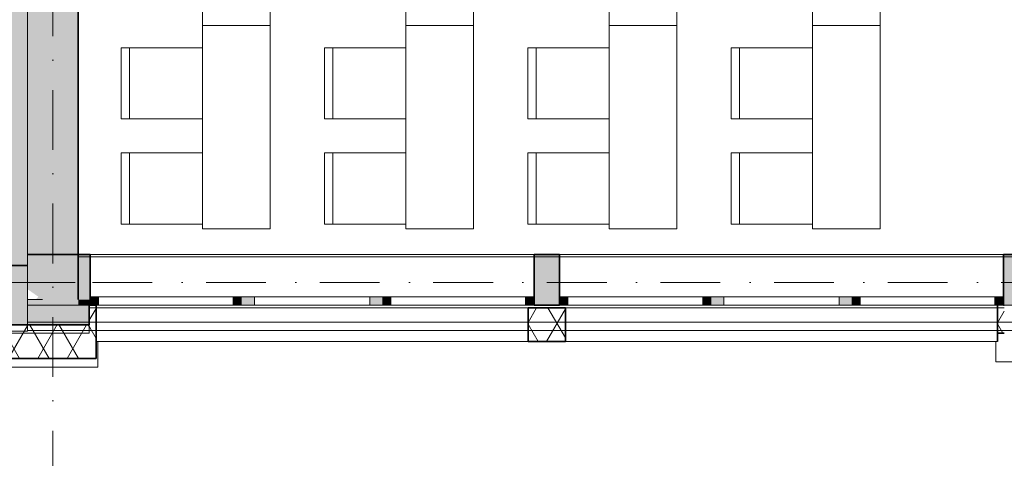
# Model space of a CAD drawing. Header units: millimetres. Extents: x 82175 to 237000, y 24756 to 471700.
# Tile 181 of 256: x 95274 to 101085, y 372562 to 375152. Entities that reach past the tile are written whole.
import ezdxf

# ---------------------------------------------------------------- set-up
doc = ezdxf.new("R2010")
doc.units = ezdxf.units.MM
doc.linetypes.add('Krawędzie ukryte', pattern=[3.912222, 2.822222, -1.09])
doc.linetypes.add('Kropki i Kreski', pattern=[6.702778, 3.527778, -1.763889, 0, -1.411111])
for name, color, linetype in [('- A - ocieplenie', 8, 'Continuous'), ('2D - Ogólne', 8, 'Continuous'), ('Konstrukcja - Siatka mod', 8, 'Continuous'), ('Konstrukcja - Stropy', 8, 'Continuous'), ('Konstrukcja - Słupy', 8, 'Continuous'), ('Konstrukcja - Ściany zewnętrzne', 8, 'Continuous'), ('Okna Archicada', 8, 'Continuous'), ('Wnętrze - Umeblowanie', 8, 'Continuous')]:
    doc.layers.add(name, color=color, linetype=linetype)
pattern_1 = [(60, (-135208.59, 662558.78), (-129.90381, 75), []), (120, (-135208.59, 662558.78), (129.90381, 75), [])]

msp = doc.modelspace()

# ---------------------------------------------------------------- hatches: boundary and pattern name
at = {"layer": '- A - ocieplenie', "linetype": 'Continuous', "lineweight": 13}
h = msp.add_hatch(dxfattribs=at)
h.set_pattern_fill('Izolacja_miękka_0002', color=8, style=0, pattern_type=2)
h.set_pattern_definition(pattern_1)
h.paths.add_polyline_path([(95725, 373351), (95725, 373466), (95685, 373466), (95685, 373351)])
h = msp.add_hatch(dxfattribs=at)
h.set_pattern_fill('Izolacja_miękka_0002', color=8, style=0, pattern_type=2)
h.set_pattern_definition(pattern_1)
h.paths.add_polyline_path([(101045, 373469), (101045, 373301), (101085, 373301), (101085, 373469)])
h = msp.add_hatch(dxfattribs=at)
h.set_pattern_fill('Izolacja_miękka_0002', color=8, style=0, pattern_type=2)
h.set_pattern_definition(pattern_1)
h.paths.add_polyline_path([(98275, 373451), (98275, 373251), (98495, 373251), (98495, 373451)])
h = msp.add_hatch(dxfattribs=at)
h.set_pattern_fill('Izolacja_miękka_0002', color=8, style=0, pattern_type=2)
h.set_pattern_definition(pattern_1)
h.paths.add_polyline_path([(95685, 373351), (95120.9, 373351.9), (95120.3, 373151.9), (95685, 373151)])
h = msp.add_hatch(dxfattribs=at)
h.set_pattern_fill('Izolacja_miękka_0002', color=8, style=0, pattern_type=2)
h.set_pattern_definition(pattern_1)
h.paths.add_polyline_path([(95725, 373351), (95685, 373351), (95725, 373151)])
h = msp.add_hatch(dxfattribs=at)
h.set_pattern_fill('Izolacja_miękka_0002', color=8, style=0, pattern_type=2)
h.set_pattern_definition(pattern_1)
h.paths.add_polyline_path([(95685, 373351), (95685, 373151), (95725, 373151)])
at = {"layer": 'Konstrukcja - Słupy', "linetype": 'Continuous', "lineweight": 13}
for points in [[(95320, 373351), (95320, 373349), (95685, 373349), (95685, 373466), (95620, 373466), (95620, 373351), (95408.6, 373499), (95320, 373499)], [(95620, 373499), (95408.6, 373499), (95620, 373351), (95620, 373466)], [(95620, 373466), (95685, 373466), (95685, 373499), (95620, 373499)]]:
    msp.add_hatch(color=8, dxfattribs=at).paths.add_polyline_path(points)
at = {"layer": 'Konstrukcja - Ściany zewnętrzne', "linetype": 'Continuous', "lineweight": 13}
for points in [[(95620, 373701), (95620, 386231), (95120, 386231), (95120, 373701)], [(95320, 373766), (95320, 373601), (95620, 373601), (95620, 373766)], [(95368, 373499), (95620, 373499), (95620, 373751)], [(95620, 373499), (95685, 373499), (95685, 373466), (95690, 373466), (95690, 373766), (95620, 373766)], [(98310, 373766), (98310, 373466), (98460, 373466), (98460, 373766)], [(101460, 373766), (101080, 373766), (101080, 373466), (101085, 373466), (101085, 373469), (101460, 373469)], [(93129.9, 373351), (95320, 373351), (95320, 373701), (93129.9, 373701)], [(95120, 373701), (95408.6, 373499), (95620, 373499), (95620, 373701)]]:
    msp.add_hatch(color=8, dxfattribs=at).paths.add_polyline_path(points)
at = {"layer": 'Okna Archicada', "linetype": 'Continuous', "lineweight": 13}
for points in [[(95690, 373466), (95740, 373466), (95740, 373516), (95690, 373516)], [(96585, 373516), (96535, 373516), (96535, 373466), (96585, 373466)], [(96585, 373466), (96660, 373466), (96660, 373516), (96585, 373516)], [(97415, 373516), (97340, 373516), (97340, 373466), (97415, 373466)], [(97415, 373466), (97465, 373466), (97465, 373516), (97415, 373516)], [(98310, 373516), (98260, 373516), (98260, 373466), (98310, 373466)], [(98460, 373466), (98510, 373466), (98510, 373516), (98460, 373516)], [(99355, 373516), (99305, 373516), (99305, 373466), (99355, 373466)], [(99355, 373466), (99430, 373466), (99430, 373516), (99355, 373516)], [(100185, 373516), (100110, 373516), (100110, 373466), (100185, 373466)], [(100185, 373466), (100235, 373466), (100235, 373516), (100185, 373516)], [(101080, 373516), (101030, 373516), (101030, 373466), (101080, 373466)]]:
    msp.add_hatch(color=8, dxfattribs=at).paths.add_polyline_path(points)

# ---------------------------------------------------------------- linework, layer by layer
at = {"layer": '- A - ocieplenie', "color": 8, "linetype": 'Continuous', "lineweight": 35, "ltscale": 100}
for p, q in [((95725, 373451), (95725, 373301)), ((98275, 373451), (98275, 373301)), ((98495, 373451), (98495, 373301)), ((101045, 373451), (101045, 373301)), ((95725, 373301), (95725, 373251)), ((98275, 373301), (98275, 373251)), ((98495, 373301), (98495, 373251)), ((101045, 373301), (101045, 373251))]:
    msp.add_line(p, q, dxfattribs=at)
at = {"layer": '- A - ocieplenie', "color": 8, "linetype": 'Continuous', "lineweight": 35, "ltscale": 100, "flags": 128}
for points in [[(95685, 373466), (95725, 373466)], [(95685, 373466), (95685, 373351)], [(95725, 373451), (95725, 373466)], [(101045, 373469), (101045, 373451)], [(101085, 373469), (101045, 373469)], [(98495, 373451), (98275, 373451)], [(95685, 373351), (95120.9, 373351.9)], [(101045, 373301), (101085, 373301)], [(95725, 373151), (95725, 373251)], [(98275, 373251), (98495, 373251)], [(95120.3, 373151.9), (95725, 373151)]]:
    msp.add_lwpolyline(points, dxfattribs=at)
at = {"layer": '- A - ocieplenie', "color": 8, "linetype": 'Continuous', "lineweight": 20, "ltscale": 100, "flags": 128}
for points in [[(101085, 373451), (95685, 373451)], [(95685, 373451), (95685, 373301)], [(95685, 373301), (95120.6, 373301)], [(95735, 373251), (101035, 373251)], [(95735, 373101), (95735, 373251)], [(101035, 373251), (101035, 373131)], [(101035, 373131), (101560, 373131)], [(95120.6, 373101), (95735, 373101)]]:
    msp.add_lwpolyline(points, dxfattribs=at)
at = {"layer": '2D - Ogólne', "color": 8, "linetype": 'Continuous', "lineweight": 13, "ltscale": 100}
for p, q in [((96753, 375117.8), (96353, 375117.8)), ((97953, 375117.8), (97553, 375117.8)), ((99153, 375117.8), (98753, 375117.8)), ((100353, 375117.8), (99953, 375117.8))]:
    msp.add_line(p, q, dxfattribs=at)
at = {"layer": 'Konstrukcja - Siatka mod', "color": 8, "linetype": 'Kropki i Kreski', "lineweight": 13, "ltscale": 100}
for p, q in [((95470, 372372.2), (95470, 389337)), ((93022.5, 373601), (122467, 373601))]:
    msp.add_line(p, q, dxfattribs=at)
at = {"layer": 'Konstrukcja - Stropy', "color": 8, "linetype": 'Continuous', "lineweight": 13, "ltscale": 100, "flags": 128}
for points in [[(122160, 386231), (95620, 386231), (95620, 383629.8), (95620, 380812.4), (95620, 378499), (95620, 373751), (107140, 373751), (107140, 378801), (110440, 378801), (110440, 373751), (122160, 373751)], [(92778.1, 381281), (92778.1, 373312.9), (95320, 373312.9), (95320, 381281)]]:
    msp.add_lwpolyline(points, close=True, dxfattribs=at)
at = {"layer": 'Konstrukcja - Słupy', "color": 8, "linetype": 'Continuous', "lineweight": 13, "ltscale": 100, "flags": 128}
for points in [[(95408.6, 373499), (95320, 373499)], [(95320, 373351), (95320, 373349), (95685, 373349), (95685, 373466)]]:
    msp.add_lwpolyline(points, dxfattribs=at)
at = {"layer": 'Konstrukcja - Ściany zewnętrzne', "color": 8, "linetype": 'Continuous', "lineweight": 35, "ltscale": 100}
for p, q in [((95620, 373766), (95320, 373766)), ((95620, 373766), (95320, 373766)), ((95690, 373516), (95690, 373766)), ((98310, 373516), (98310, 373766)), ((98460, 373516), (98460, 373766)), ((101080, 373516), (101080, 373766)), ((95690, 373466), (95690, 373516)), ((98310, 373466), (98310, 373516)), ((98460, 373466), (98460, 373516)), ((101080, 373466), (101080, 373516))]:
    msp.add_line(p, q, dxfattribs=at)
at = {"layer": 'Konstrukcja - Ściany zewnętrzne', "color": 8, "linetype": 'Krawędzie ukryte', "lineweight": 20, "ltscale": 100}
msp.add_line((95320, 373766), (95320, 373701), dxfattribs=at)
at = {"layer": 'Konstrukcja - Ściany zewnętrzne', "color": 8, "linetype": 'Krawędzie ukryte', "lineweight": 20, "ltscale": 100, "flags": 128}
for points in [[(95320, 386381), (95320, 373701)], [(95620, 373766), (95620, 386231)], [(95320, 373601), (95620, 373601)]]:
    msp.add_lwpolyline(points, dxfattribs=at)
at = {"layer": 'Konstrukcja - Ściany zewnętrzne', "color": 8, "linetype": 'Continuous', "lineweight": 35, "ltscale": 100, "flags": 128}
for points in [[(95620, 373499), (95620, 386231)], [(95690, 373766), (95620, 373766)], [(98460, 373766), (98310, 373766)], [(101160, 373766), (101080, 373766)], [(95320, 373701), (93129.9, 373701)], [(95685, 373466), (95690, 373466)], [(98310, 373466), (98460, 373466)], [(101080, 373466), (101085, 373466)], [(92779.9, 373351), (95320, 373351)]]:
    msp.add_lwpolyline(points, dxfattribs=at)
at = {"layer": 'Konstrukcja - Ściany zewnętrzne', "color": 8, "linetype": 'Continuous', "lineweight": 13, "ltscale": 100, "flags": 128}
for points in [[(95320, 373466), (95320, 373316), (107140, 373316), (107140, 373466)], [(95320, 373466), (95320, 373366), (107140, 373366), (107140, 373466)]]:
    msp.add_lwpolyline(points, close=True, dxfattribs=at)
at = {"layer": 'Okna Archicada', "color": 8, "linetype": 'Continuous', "lineweight": 13, "ltscale": 100}
for p, q in [((98310, 373766), (95690, 373766)), ((101080, 373766), (98460, 373766)), ((95740, 373516), (95690, 373516)), ((98310, 373466), (95690, 373466)), ((95690, 373466), (95740, 373466)), ((95740, 373466), (95740, 373516)), ((96535, 373516), (95740, 373516)), ((95740, 373466), (96535, 373466)), ((96585, 373516), (96535, 373516)), ((96535, 373516), (96535, 373466)), ((96535, 373466), (96585, 373466)), ((96660, 373516), (96585, 373516)), ((96585, 373466), (96660, 373466)), ((96660, 373466), (96660, 373516)), ((97340, 373516), (96660, 373516)), ((96660, 373466), (97340, 373466)), ((97415, 373516), (97340, 373516)), ((97340, 373516), (97340, 373466)), ((97340, 373466), (97415, 373466)), ((97465, 373516), (97415, 373516)), ((97415, 373466), (97465, 373466)), ((97465, 373466), (97465, 373516)), ((98260, 373516), (97465, 373516)), ((97465, 373466), (98260, 373466)), ((98310, 373516), (98260, 373516)), ((98260, 373516), (98260, 373466)), ((98260, 373466), (98310, 373466)), ((98510, 373516), (98460, 373516)), ((101080, 373466), (98460, 373466)), ((98460, 373466), (98510, 373466)), ((98510, 373466), (98510, 373516)), ((99305, 373516), (98510, 373516)), ((98510, 373466), (99305, 373466)), ((99355, 373516), (99305, 373516)), ((99305, 373516), (99305, 373466)), ((99305, 373466), (99355, 373466)), ((99430, 373516), (99355, 373516)), ((99355, 373466), (99430, 373466)), ((99430, 373466), (99430, 373516)), ((100110, 373516), (99430, 373516)), ((99430, 373466), (100110, 373466)), ((100185, 373516), (100110, 373516)), ((100110, 373516), (100110, 373466)), ((100110, 373466), (100185, 373466)), ((100235, 373516), (100185, 373516)), ((100185, 373466), (100235, 373466)), ((100235, 373466), (100235, 373516)), ((101030, 373516), (100235, 373516)), ((100235, 373466), (101030, 373466)), ((101080, 373516), (101030, 373516)), ((101030, 373516), (101030, 373466)), ((101030, 373466), (101080, 373466)), ((95725, 373451), (98275, 373451)), ((98495, 373451), (101045, 373451)), ((95725, 373251), (98275, 373251)), ((98495, 373251), (101045, 373251))]:
    msp.add_line(p, q, dxfattribs=at)
at = {"layer": 'Okna Archicada', "color": 8, "linetype": 'Continuous', "lineweight": 35, "ltscale": 100}
for p, q in [((95690, 373516), (95690, 373766)), ((98310, 373516), (98310, 373766)), ((98460, 373516), (98460, 373766)), ((101080, 373516), (101080, 373766)), ((95690, 373466), (95690, 373516)), ((95690, 373466), (95690, 373516)), ((98310, 373466), (98310, 373516)), ((98310, 373466), (98310, 373516)), ((98460, 373466), (98460, 373516)), ((98460, 373466), (98460, 373516)), ((101080, 373466), (101080, 373516)), ((101080, 373466), (101080, 373516)), ((95725, 373451), (95725, 373301)), ((98275, 373451), (98275, 373301)), ((98495, 373451), (98495, 373301)), ((101045, 373451), (101045, 373301)), ((95725, 373301), (95725, 373251)), ((98275, 373301), (98275, 373251)), ((98495, 373301), (98495, 373251)), ((101045, 373301), (101045, 373251))]:
    msp.add_line(p, q, dxfattribs=at)
at = {"layer": 'Wnętrze - Umeblowanie', "color": 8, "linetype": 'Continuous', "lineweight": 13, "ltscale": 100}
for p, q in [((95923, 374985.4), (95923, 374565.4)), ((97123, 374985.4), (97123, 374565.4)), ((98323, 374985.4), (98323, 374565.4)), ((99523, 374985.4), (99523, 374565.4)), ((95923, 374365.4), (95923, 373945.4)), ((97123, 374365.4), (97123, 373945.4)), ((98323, 374365.4), (98323, 373945.4)), ((99523, 374365.4), (99523, 373945.4))]:
    msp.add_line(p, q, dxfattribs=at)
at = {"layer": 'Wnętrze - Umeblowanie', "color": 8, "linetype": 'Continuous', "lineweight": 15, "ltscale": 100, "flags": 128}
for points in [[(96753, 378714.6), (96753, 373917.8), (96353, 373917.8), (96353, 378714.6)], [(97953, 378714.6), (97953, 373917.8), (97553, 373917.8), (97553, 378714.6)], [(99153, 378714.6), (99153, 373917.8), (98753, 373917.8), (98753, 378714.6)], [(100353, 378714.6), (100353, 373917.8), (99953, 373917.8), (99953, 378714.6)]]:
    msp.add_lwpolyline(points, close=True, dxfattribs=at)
at = {"layer": 'Wnętrze - Umeblowanie', "color": 8, "linetype": 'Continuous', "lineweight": 13, "ltscale": 100, "flags": 128}
for points in [[(96353, 374985.4), (96353, 374565.4), (95873, 374565.4), (95873, 374985.4)], [(97553, 374985.4), (97553, 374565.4), (97073, 374565.4), (97073, 374985.4)], [(98753, 374985.4), (98753, 374565.4), (98273, 374565.4), (98273, 374985.4)], [(99953, 374985.4), (99953, 374565.4), (99473, 374565.4), (99473, 374985.4)], [(96353, 374365.4), (96353, 373945.4), (95873, 373945.4), (95873, 374365.4)], [(97553, 374365.4), (97553, 373945.4), (97073, 373945.4), (97073, 374365.4)], [(98753, 374365.4), (98753, 373945.4), (98273, 373945.4), (98273, 374365.4)], [(99953, 374365.4), (99953, 373945.4), (99473, 373945.4), (99473, 374365.4)]]:
    msp.add_lwpolyline(points, close=True, dxfattribs=at)

doc.saveas('drawing.dxf')
